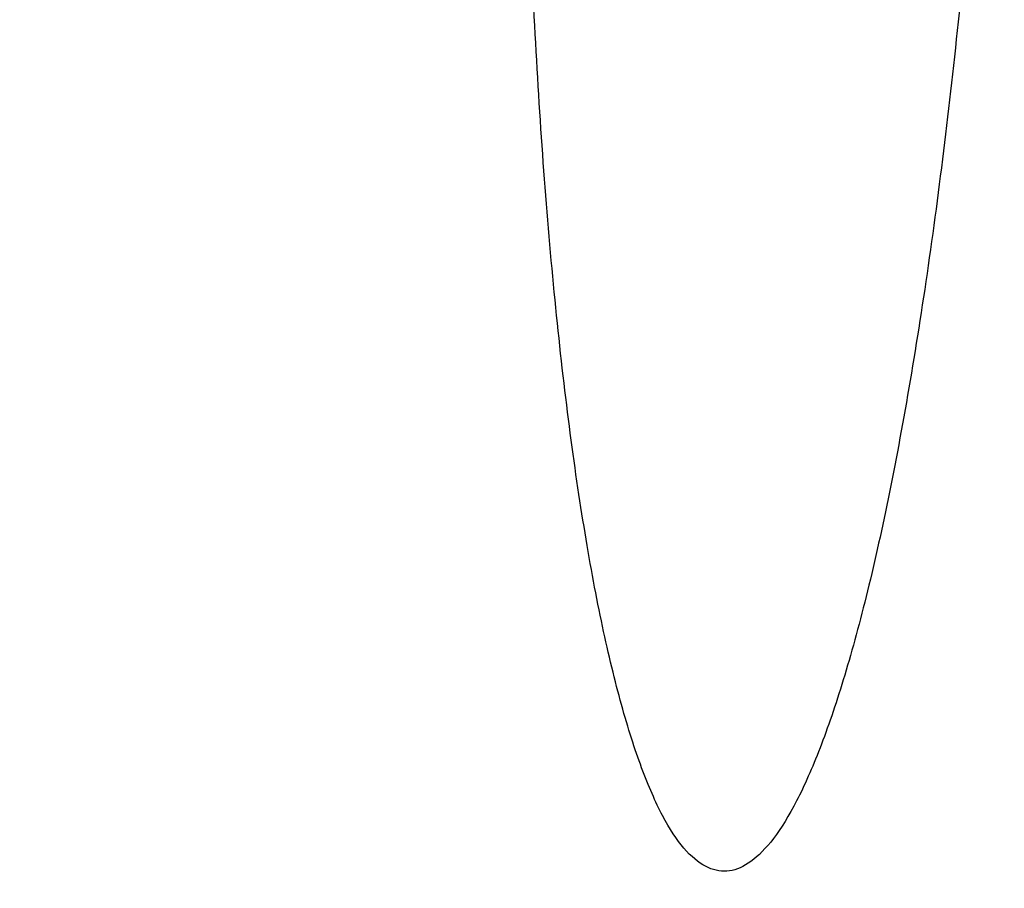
# Model space of a CAD drawing. Header units: millimetres. Extents: x -454 to 409, y -378 to 493.
# Tile 165 of 256: x -273 to -262, y -357 to -347. Entities that reach past the tile are written whole.
import ezdxf

# ---------------------------------------------------------------- set-up
doc = ezdxf.new("R2010")
doc.units = ezdxf.units.MM
doc.layers.add('Bordo', color=7, linetype='Continuous', true_color=0x00ffe9)
doc.layers.add('Corpo', color=7, linetype='Continuous', true_color=0x11ff00)

msp = doc.modelspace()

# ---------------------------------------------------------------- linework, layer by layer
at = {"layer": 'Bordo', "color": 7}
msp.add_rational_spline([(-261.757, -338.763, 411.319), (-262.199, -356.755, 411.584), (-264.948, -356.949, 393.796), (-267.697, -357.143, 376.008), (-267.255, -339.15, 375.744)], [1, 0.707106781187, 1, 0.707106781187, 1], degree=2, knots=[56.548668, 56.548668, 56.548668, 84.823002, 84.823002, 113.097336, 113.097336, 113.097336], dxfattribs=at)
at = {"layer": 'Corpo', "color": 7}
msp.add_open_spline([(-437.994, -353.079, 104.104), (-426.756, -353.417, 100.979), (-415.517, -353.755, 97.855), (-384.087, -354.965, 91.517), (-352.657, -356.175, 85.178), (-301.036, -358.258, 75.627), (-237.398, -359.336, 67.606), (-173.761, -360.414, 59.585), (-98.106, -360.487, 53.096), (-22.451, -360.487, 53.096), (53.203, -360.487, 53.096), (128.858, -360.414, 59.585), (192.496, -359.336, 67.606), (256.133, -358.258, 75.627), (307.754, -356.175, 85.178), (339.184, -354.965, 91.517), (370.614, -353.755, 97.855), (381.853, -353.417, 100.979), (393.092, -353.079, 104.104)], degree=3, knots=[0, 0, 0, 0, 0.395955, 0.395955, 0.395955, 1.458786, 1.458786, 1.458786, 3, 3, 3, 4.541214, 4.541214, 4.541214, 5.604045, 5.604045, 5.604045, 6, 6, 6, 6], dxfattribs=at)

doc.saveas('drawing.dxf')
